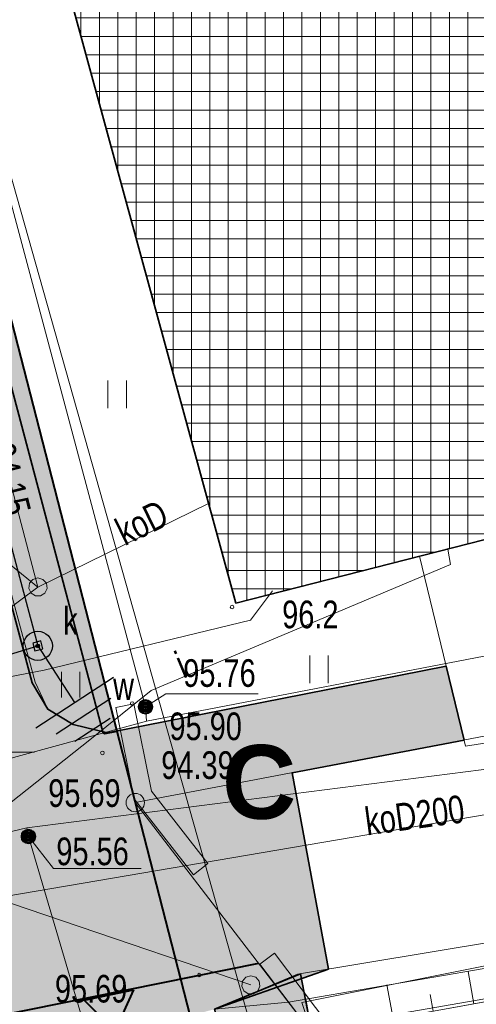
# Model space of a CAD drawing. Header units: metres. Extents: x -320 to 5572509, y -47 to 5960263.
# Tile 36 of 59: x 5572167 to 5572180, y 5960116 to 5960143. Entities that reach past the tile are written whole.
import ezdxf

# ---------------------------------------------------------------- set-up
doc = ezdxf.new("R2010")
doc.units = ezdxf.units.M
doc.header["$MEASUREMENT"] = 0
for name, color, linetype in [('202-Punkt_graniczny_stabilizowa', 7, 'Continuous'), ('218-Granica_uzytku', 7, 'Continuous'), ('219-Linia_granicy', 7, 'Continuous'), ('312-Budynek__powierzchnia_', 7, 'Continuous'), ('403-Punkt_okreslonej_wysokosci', 7, 'Continuous'), ('403-Punkt_okreslonej_wysokosci-', 7, 'Continuous'), ('420-Krawedz_jezdni', 7, 'Continuous'), ('422-Kraweznik_jezdni', 7, 'Continuous'), ('801-Punkt_okreslonej_wysokosci', 7, 'Continuous'), ('801-Punkt_okreslonej_wysokosci-', 7, 'Continuous'), ('820-Skarpa_nieumocniona', 7, 'Continuous'), ('823-Szczyt_skarpy_nieumocninej', 7, 'Continuous'), ('902-Ogrodzenie_trwale_symb_', 7, 'Continuous'), ('903-Zywoplot', 7, 'Continuous'), ('940-Trawnik_symb__poj_', 7, 'Continuous'), ('Nowe_450-Sciana_oporowa_symb__osiowy', 7, 'Continuous'), ('Nowe_810-G Ogólne', 7, 'Continuous'), ('Nowe_LINIA ZABUDOWY', 7, 'Continuous'), ('Nowe_przewod_kanalizacyjny__linia_', 7, 'Continuous'), ('przewod_inny__linia_', 7, 'Continuous'), ('przewod_inny__linia_-Atr1', 7, 'Continuous'), ('przewod_kanalizacyjny__linia_', 7, 'Continuous'), ('przewod_kanalizacyjny__linia_-A', 7, 'Continuous'), ('przewod_telekomunikacyjny__lini', 7, 'Continuous'), ('przewod_wodociagowy__linia_', 7, 'Continuous'), ('punkt_o_okreslonej_wysokosci__s', 7, 'Continuous'), ('slup__punkt_', 7, 'Continuous'), ('trawnik', 7, 'Continuous'), ('wlaz_okragly_-_siec_kanalizacyj', 7, 'Continuous'), ('WOSZCZALSKI_kabel_ośw', 7, 'Continuous'), ('WOSZCZALSKI_słup', 7, 'Continuous'), ('WOSZCZALSKI_uziom', 7, 'Continuous'), ('WOSZCZALSKI_wlz', 7, 'Continuous'), ('ZAKRES', 7, 'Continuous'), ('zasuwa_-_siec_wodociagowa__punk', 7, 'Continuous')]:
    doc.layers.add(name, color=color, linetype=linetype)
doc.styles.add('GENERATED_STYLE_1', font='arial.ttf')
doc.styles.add('GENERATED_STYLE_2', font='arialbd.ttf')

# ---------------------------------------------------------------- blocks, each defined once
blk = doc.blocks.new('Wypełnienie_1', base_point=(5572434.607, 5960129.98))
at = {"layer": 'Nowe_810-G Ogólne', "linetype": 'Continuous', "lineweight": 0, "true_color": 0x233708}
blk.add_hatch(color=78, dxfattribs=at).paths.add_polyline_path([(5572160.166, 5960159.578), (5572160.72, 5960159.992), (5572170.082, 5960123.614), (5572169.753, 5960123.549), (5572169.706, 5960123.561)])
at = {"layer": 'Nowe_810-G Ogólne', "color": 18, "lineweight": 35, "true_color": 0x030303}
for p, q in [((5572160.72, 5960159.992), (5572170.082, 5960123.614)), ((5572169.706, 5960123.561), (5572160.166, 5960159.578)), ((5572170.082, 5960123.614), (5572169.753, 5960123.549)), ((5572169.753, 5960123.549), (5572169.706, 5960123.561))]:
    blk.add_line(p, q, dxfattribs=at)
blk = doc.blocks.new('Wypełnienie_3', base_point=(5572434.607, 5960129.98))
at = {"layer": 'Nowe_810-G Ogólne', "linetype": 'Continuous', "lineweight": 18, "true_color": 0xaaaaaa}
h = blk.add_hatch(dxfattribs=at)
h.set_pattern_fill('HLNHER', color=253, style=0, pattern_type=2)
h.set_pattern_definition([(0, (5572149.7395, 5960118.78482), (0.4, 0.4), [1.2, -0.4]), (90, (5572150.1395, 5960118.78482), (0.4, 0.4), [1.2, -0.4])])
h.paths.add_polyline_path([(5572119.97, 5960117.89), (5572120.79, 5960116.24), (5572121.5, 5960115.44), (5572122.21, 5960114.9), (5572122.744, 5960114.747), (5572123.317, 5960114.61), (5572125.049, 5960114.484), (5572125.85, 5960114.536), (5572130.069, 5960115.384), (5572138.896, 5960117.224), (5572138.292, 5960120.162), (5572155.913, 5960123.836), (5572156.128, 5960122.746), (5572156.512, 5960120.804), (5572158.44, 5960121.177, 0.308603), (5572162.603, 5960124.945), (5572162.588, 5960124.941), (5572159.946, 5960134.586, 0.184142), (5572158.882, 5960138.039, 0.30603), (5572153.265, 5960140.081), (5572156.26, 5960136.077), (5572154.662, 5960134.882), (5572153.377, 5960133.921), (5572150.385, 5960137.922), (5572132.367, 5960124.445), (5572135.36, 5960120.444), (5572132.563, 5960118.352), (5572126.584, 5960126.337), (5572160.589, 5960151.83), (5572160.598, 5960151.818), (5572164.203, 5960138.326), (5572167.783, 5960124.929), (5572168.21, 5960124.22), (5572168.9, 5960123.8), (5572169.83, 5960123.57), (5572174.572, 5960124.504), (5572179.02, 5960125.38), (5572179.509, 5960123.378), (5572174.84, 5960122.49), (5572175.83, 5960117.16), (5572172.73, 5960116.07), (5572172.04, 5960115.89), (5572172.14, 5960115.5), (5572169.94, 5960114.91), (5572169.87, 5960115.15), (5572168.91, 5960114.87), (5572168.98, 5960114.64), (5572166.56, 5960113.95), (5572166.5, 5960114.18), (5572165.87, 5960114.02), (5572165.8, 5960114.35), (5572165.93, 5960114.38), (5572165.75, 5960115.18), (5572164.8, 5960114.95), (5572164.9, 5960114.62), (5572162.28, 5960113.85), (5572162.19, 5960114.18), (5572161.68, 5960114.04), (5572161.87, 5960113.34), (5572162, 5960113.37), (5572162.29, 5960112.25), (5572162.17, 5960112.22), (5572162.4, 5960111.41), (5572162.58, 5960111.47), (5572162.91, 5960110.26), (5572162.72, 5960110.2), (5572162.83, 5960109.77), (5572163.48, 5960110.04), (5572164.37, 5960110.27), (5572164.48, 5960109.75), (5572164.653, 5960109.787), (5572165.19, 5960107.36), (5572165.02, 5960107.32), (5572165.16, 5960106.72), (5572165.33, 5960106.75), (5572166.43, 5960101.86), (5572165.96, 5960101.76), (5572166.13, 5960100.99), (5572166.46, 5960101.07), (5572167.15, 5960097.97), (5572166.82, 5960097.9), (5572166.95, 5960097.33), (5572167.648, 5960093.703), (5572162.9, 5960092.8), (5572161.41, 5960092.47), (5572149.154, 5960089.965), (5572149.759, 5960086.924), (5572146.898, 5960086.382), (5572145.75, 5960086.12), (5572145.189, 5960089.209), (5572130.631, 5960086.296), (5572128.388, 5960097.519), (5572154.739, 5960102.778), (5572155.796, 5960097.376, 0.32921), (5572156.91, 5960099.21), (5572155.67, 5960105.421), (5572155.663, 5960105.419), (5572154.052, 5960113.522, 0.326644), (5572152.363, 5960114.76), (5572153.626, 5960108.47), (5572124.891, 5960102.732), (5572123.764, 5960109.015), (5572123.037, 5960107.846), (5572122.57, 5960106.94), (5572122.235, 5960105.804), (5572122.128, 5960104.217), (5572120.82, 5960112.281)])
h.paths.add_polyline_path([(5572160.986, 5960109.404), (5572161.476, 5960109.501), (5572161.772, 5960108.036), (5572163.15, 5960108.307), (5572165.611, 5960095.766), (5572163.741, 5960095.398)], flags=0)
at = {"layer": 'Nowe_810-G Ogólne', "color": 18, "lineweight": 35, "true_color": 0x030303}
for p, q in [((5572164.203, 5960138.326), (5572167.783, 5960124.929)), ((5572174.572, 5960124.504), (5572179.02, 5960125.38)), ((5572179.02, 5960125.38), (5572179.509, 5960123.378)), ((5572167.783, 5960124.929), (5572168.21, 5960124.22)), ((5572169.83, 5960123.57), (5572174.572, 5960124.504)), ((5572168.21, 5960124.22), (5572168.9, 5960123.8)), ((5572168.9, 5960123.8), (5572169.83, 5960123.57)), ((5572179.509, 5960123.378), (5572174.84, 5960122.49)), ((5572174.84, 5960122.49), (5572175.83, 5960117.16)), ((5572175.83, 5960117.16), (5572172.73, 5960116.07))]:
    blk.add_line(p, q, dxfattribs=at)
blk = doc.blocks.new('Wypełnienie_13', base_point=(5572434.607, 5960129.98))
at = {"layer": 'Nowe_810-G Ogólne', "linetype": 'Continuous', "lineweight": 0, "true_color": 0x233708}
blk.add_hatch(color=78, dxfattribs=at).paths.add_polyline_path([(5572160.166, 5960159.578), (5572160.72, 5960159.992), (5572170.082, 5960123.614), (5572169.753, 5960123.549), (5572169.706, 5960123.561)])
at = {"layer": 'Nowe_810-G Ogólne', "color": 18, "lineweight": 35, "true_color": 0x030303}
for p, q in [((5572160.72, 5960159.992), (5572170.082, 5960123.614)), ((5572169.706, 5960123.561), (5572160.166, 5960159.578)), ((5572170.082, 5960123.614), (5572169.753, 5960123.549)), ((5572169.753, 5960123.549), (5572169.706, 5960123.561))]:
    blk.add_line(p, q, dxfattribs=at)
blk = doc.blocks.new('Wypełnienie_18', base_point=(5572434.607, 5960129.98))
at = {"layer": 'Nowe_810-G Ogólne', "linetype": 'Continuous', "lineweight": 0, "true_color": 0x000000}
h = blk.add_hatch(dxfattribs=at)
h.set_pattern_fill('SIATKA_25X25', color=18, style=0, pattern_type=2)
h.set_pattern_definition([(0, (5572434.6074, 5960128.98037), (0, 0.5), []), (90, (5572434.6074, 5960128.98037), (-0.5, 0), [])])
h.paths.add_polyline_path([(5572185, 5960130.09), (5572179.65, 5960150.13), (5572178.57, 5960149.88), (5572173.09, 5960170.11), (5572171.86, 5960169.78), (5572170.34, 5960175.48), (5572167.88, 5960174.82), (5572163.38, 5960191.63), (5572153.28, 5960188.94), (5572157.71, 5960171.94), (5572158.73, 5960172.23), (5572160.53, 5960165.91), (5572161.54, 5960166.2), (5572166.78, 5960146.46), (5572167.94, 5960146.78), (5572173.31, 5960127.09)])
at = {"layer": 'Nowe_810-G Ogólne', "color": 18, "lineweight": 35, "true_color": 0x030303}
for p, q in [((5572167.94, 5960146.78), (5572173.31, 5960127.09)), ((5572173.31, 5960127.09), (5572185, 5960130.09))]:
    blk.add_line(p, q, dxfattribs=at)
blk = doc.blocks.new('Wypełnienie_60', base_point=(5572434.607, 5960129.98))
at = {"layer": 'Nowe_810-G Ogólne', "linetype": 'Continuous', "lineweight": 0, "true_color": 0x233708}
blk.add_hatch(color=78, dxfattribs=at).paths.add_polyline_path([(5572168.35, 5960090.54), (5572166.95, 5960097.33), (5572176.85, 5960099.97), (5572172.73, 5960116.07), (5572175.068, 5960117.033), (5572175.38, 5960115.42), (5572181.24, 5960093.01), (5572172.22, 5960091.32)])
at = {"layer": 'Nowe_810-G Ogólne', "color": 18, "lineweight": 35, "true_color": 0x030303}
for p, q in [((5572172.73, 5960116.07), (5572175.068, 5960117.033)), ((5572175.068, 5960117.033), (5572175.38, 5960115.42)), ((5572176.85, 5960099.97), (5572172.73, 5960116.07)), ((5572175.38, 5960115.42), (5572181.24, 5960093.01)), ((5572166.95, 5960097.33), (5572176.85, 5960099.97)), ((5572168.35, 5960090.54), (5572166.95, 5960097.33)), ((5572181.24, 5960093.01), (5572172.22, 5960091.32)), ((5572172.22, 5960091.32), (5572168.35, 5960090.54))]:
    blk.add_line(p, q, dxfattribs=at)
blk = doc.blocks.new('EGBP04_2a')
at = {"layer": '202-Punkt_graniczny_stabilizowa', "color": 7, "lineweight": 13}
blk.add_circle((0, 0), 0.25, dxfattribs=at)
blk = doc.blocks.new('RTPW01')
at = {"layer": '801-Punkt_okreslonej_wysokosci', "color": 7, "lineweight": 13}
blk.add_circle((0, 0), 0.05, dxfattribs=at)
blk = doc.blocks.new('940P')
at = {"layer": '940-Trawnik_symb__poj_', "color": 7, "lineweight": 13}
for p, q in [((-0.25, -0.375), (-0.25, 0.375)), ((0.25, -0.375), (0.25, 0.375))]:
    blk.add_line(p, q, dxfattribs=at)
blk = doc.blocks.new('US22')
at = {"layer": 'wlaz_okragly_-_siec_kanalizacyj', "color": 7, "lineweight": 13}
for p, q in [((-0.2475, -0.0356), (-0.2274, 0.1039)), ((-0.2274, 0.1039), (-0.1352, 0.2103)), ((-0.1352, 0.2103), (0, 0.25)), ((0, 0.25), (0.1352, 0.2103)), ((0.1352, 0.2103), (0.2274, 0.1039)), ((0.2274, 0.1039), (0.2475, -0.0356)), ((-0.1889, -0.1637), (-0.2475, -0.0356)), ((-0.0704, -0.2399), (-0.1889, -0.1637)), ((0.0704, -0.2399), (-0.0704, -0.2399)), ((0.1889, -0.1637), (0.0704, -0.2399)), ((0.2475, -0.0356), (0.1889, -0.1637))]:
    blk.add_line(p, q, dxfattribs=at)
blk = doc.blocks.new('SUUS25')
at = {"layer": 'zasuwa_-_siec_wodociagowa__punk', "color": 7, "lineweight": 13}
for radius in [0.2, 0.18, 0.16, 0.14, 0.12, 0.1, 0.08, 0.06, 0.04, 0.02]:
    blk.add_circle((0, 0), radius, dxfattribs=at)
blk = doc.blocks.new('SM04')
at = {"layer": 'slup__punkt_', "color": 7, "lineweight": 13}
for p, q in [((-0.2475, -0.0356), (-0.2274, 0.1039)), ((-0.2274, 0.1039), (-0.1352, 0.2103)), ((-0.1352, 0.2103), (0, 0.25)), ((0, 0.25), (0.1352, 0.2103)), ((0.1352, 0.2103), (0.2274, 0.1039)), ((0.2274, 0.1039), (0.2475, -0.0356)), ((-0.1889, -0.1637), (-0.2475, -0.0356)), ((-0.0704, -0.2399), (-0.1889, -0.1637)), ((0.0704, -0.2399), (-0.0704, -0.2399)), ((0.1889, -0.1637), (0.0704, -0.2399)), ((0.2475, -0.0356), (0.1889, -0.1637))]:
    blk.add_line(p, q, dxfattribs=at)
blk = doc.blocks.new('PTTU04_01')
at = {"layer": 'trawnik', "color": 7, "lineweight": 13}
for p, q in [((-0.25, -0.35), (-0.25, 0.35)), ((0.25, -0.35), (0.25, 0.35))]:
    blk.add_line(p, q, dxfattribs=at)
blk = doc.blocks.new('Wypełnienie_103', base_point=(5572434.607, 5960129.98))
at = {"layer": 'WOSZCZALSKI_słup', "linetype": 'Continuous', "lineweight": 30}
blk.add_hatch(color=240, dxfattribs=at).paths.add_polyline_path([(5572167.888, 5960125.923, 1), (5572167.984, 5960125.947, 1)])
blk = doc.blocks.new('Wypełnienie_143', base_point=(5572434.607, 5960129.98))
at = {"layer": 'Nowe_810-G Ogólne', "linetype": 'Continuous', "lineweight": 0, "true_color": 0x5b5b5b}
h = blk.add_hatch(color=251, dxfattribs=at)
h.paths.add_polyline_path([(5572118.126, 5960128.181), (5572119.97, 5960117.893), (5572120.711, 5960116.412), (5572121.5, 5960115.443), (5572122.371, 5960114.84), (5572123.316, 5960114.613), (5572124.147, 5960114.539), (5572124.98, 5960114.483), (5572125.85, 5960114.539), (5572130.065, 5960115.386), (5572138.895, 5960117.227), (5572138.291, 5960120.165), (5572155.912, 5960123.839), (5572156.511, 5960120.807), (5572158.333, 5960121.167, 0.318488), (5572162.603, 5960124.948), (5572157.783, 5960123.619), (5572155.125, 5960133.261), (5572159.945, 5960134.589, 0.184142), (5572158.881, 5960138.042), (5572132.562, 5960118.355), (5572123.565, 5960130.372), (5572155.78, 5960154.455), (5572159.267, 5960157.045), (5572160.598, 5960151.821), (5572163.212, 5960141.969), (5572163.321, 5960141.619), (5572163.485, 5960141.016), (5572167.782, 5960124.932), (5572168.21, 5960124.223), (5572168.9, 5960123.803), (5572169.694, 5960123.607), (5572160.503, 5960158.308), (5572160.166, 5960159.581), (5572136.352, 5960141.794), (5572136.354, 5960141.791), (5572129.926, 5960136.903, -0.040759), (5572129.106, 5960136.383), (5572126.201, 5960134.213), (5572120.162, 5960129.702)])
h.paths.add_polyline_path([(5572122.27, 5960117.41), (5572120.448, 5960128.043), (5572122.367, 5960129.477), (5572131.139, 5960117.74), (5572123.97, 5960116.303)], flags=0)
h.paths.add_polyline_path([(5572155.752, 5960125.328), (5572140.034, 5960122.087), (5572153.795, 5960132.377)], flags=0)
at = {"layer": 'Nowe_810-G Ogólne', "color": 7, "lineweight": 13}
for p, q in [((5572169.694, 5960123.607), (5572160.503, 5960158.308)), ((5572163.485, 5960141.016), (5572167.782, 5960124.932)), ((5572167.782, 5960124.932), (5572168.21, 5960124.223)), ((5572168.21, 5960124.223), (5572168.9, 5960123.803)), ((5572168.9, 5960123.803), (5572169.694, 5960123.607))]:
    blk.add_line(p, q, dxfattribs=at)
blk = doc.blocks.new('Wypełnienie_193', base_point=(5572434.607, 5960129.98))
at = {"layer": 'Nowe_LINIA ZABUDOWY', "linetype": 'Continuous', "lineweight": 40}
blk.add_hatch(color=250, dxfattribs=at).paths.add_polyline_path([(5572170.535, 5960116.599), (5572170.032, 5960115.487), (5572169.194, 5960116.319)])
at = {"layer": 'Nowe_LINIA ZABUDOWY', "color": 250, "lineweight": 40}
for p, q in [((5572169.194, 5960116.319), (5572170.535, 5960116.599)), ((5572170.535, 5960116.599), (5572170.032, 5960115.487)), ((5572170.032, 5960115.487), (5572169.194, 5960116.319))]:
    blk.add_line(p, q, dxfattribs=at)
blk = doc.blocks.new('Ściana_5', base_point=(5572170.057, 5960124.261))
at = {"layer": 'Nowe_450-Sciana_oporowa_symb__osiowy', "color": 7, "lineweight": 13, "flags": 128}
for points in [[(5572170.547, 5960124.359), (5572170.057, 5960124.261)], [(5572170.057, 5960124.261), (5572170.555, 5960121.779)], [(5572171.022, 5960121.993), (5572170.547, 5960124.359)]]:
    blk.add_lwpolyline(points, dxfattribs=at)
blk = doc.blocks.new('Ściana_6', base_point=(5572175.38, 5960115.42))
at = {"layer": 'Nowe_450-Sciana_oporowa_symb__osiowy', "color": 7, "lineweight": 13, "flags": 128}
for points in [[(5572174.357, 5960117.595), (5572173.959, 5960117.292)], [(5572175.84, 5960115.641), (5572174.357, 5960117.595)], [(5572173.959, 5960117.292), (5572175.38, 5960115.42)]]:
    blk.add_lwpolyline(points, dxfattribs=at)
blk = doc.blocks.new('Ściana_11', base_point=(5572170.555, 5960121.779))
at = {"layer": 'Nowe_450-Sciana_oporowa_symb__osiowy', "color": 7, "lineweight": 13, "flags": 128}
for points in [[(5572172.555, 5960120.027), (5572171.022, 5960121.993)], [(5572170.555, 5960121.779), (5572172.161, 5960119.72)], [(5572172.161, 5960119.72), (5572172.555, 5960120.027)]]:
    blk.add_lwpolyline(points, dxfattribs=at)

msp = doc.modelspace()

# ---------------------------------------------------------------- linework, layer by layer
at = {"color": 7, "lineweight": 13, "flags": 128}
for points in [[(5572178.3, 5960128.37), (5572179.02, 5960125.38), (5572179.55, 5960123.21)], [(5572175.83, 5960117.16), (5572174.84, 5960122.49)]]:
    msp.add_lwpolyline(points, dxfattribs=at)
at = {"layer": '218-Granica_uzytku', "color": 3, "lineweight": 18, "flags": 128}
for points in [[(5572170.58, 5960121.68), (5572158.79, 5960167.49)], [(5572158.79, 5960167.49), (5572170.58, 5960121.68)], [(5572191.72, 5960125.7), (5572170.58, 5960121.68)], [(5572170.58, 5960121.68), (5572191.72, 5960125.7)], [(5572194.82, 5960118.95), (5572175.38, 5960115.42)], [(5572175.38, 5960115.42), (5572194.82, 5960118.95)]]:
    msp.add_lwpolyline(points, dxfattribs=at)
at = {"layer": '219-Linia_granicy', "color": 178, "lineweight": 18, "flags": 128}
for points in [[(5572170.58, 5960121.68), (5572158.79, 5960167.49)], [(5572191.72, 5960125.7), (5572170.58, 5960121.68)], [(5572175.38, 5960115.42), (5572170.58, 5960121.68)], [(5572194.82, 5960118.95), (5572175.38, 5960115.42)]]:
    msp.add_lwpolyline(points, dxfattribs=at)
at = {"layer": '312-Budynek__powierzchnia_', "color": 7, "lineweight": 13, "flags": 128}
for points in [[(5572173.31, 5960127.09), (5572167.94, 5960146.78)], [(5572185, 5960130.09), (5572173.31, 5960127.09)]]:
    msp.add_lwpolyline(points, dxfattribs=at)
at = {"layer": '420-Krawedz_jezdni', "color": 7, "lineweight": 13, "flags": 128}
msp.add_lwpolyline([(5572178.3, 5960128.37), (5572179.02, 5960125.38), (5572179.55, 5960123.21)], dxfattribs=at)
at = {"layer": '422-Kraweznik_jezdni', "color": 7, "lineweight": 13, "flags": 128}
for points in [[(5572164.15, 5960138.66), (5572167.86, 5960124.95)], [(5572179.55, 5960123.21), (5572197.52, 5960126.03), (5572197.98, 5960126.89)], [(5572169.83, 5960123.57), (5572179.02, 5960125.38)], [(5572167.86, 5960124.95), (5572168.21, 5960124.22)], [(5572168.21, 5960124.22), (5572168.9, 5960123.8)], [(5572168.9, 5960123.8), (5572169.83, 5960123.57)], [(5572175.83, 5960117.16), (5572174.84, 5960122.49)], [(5572172.73, 5960116.07), (5572174.99, 5960117.02), (5572185.74, 5960118.81), (5572189.95, 5960119.63), (5572203.142, 5960121.912)]]:
    msp.add_lwpolyline(points, dxfattribs=at)
at = {"layer": '820-Skarpa_nieumocniona', "color": 7, "lineweight": 13, "flags": 128}
for points in [[(5572179.77, 5960116.22), (5572179.62, 5960117.1)], [(5572177.58, 5960115.82), (5572177.41, 5960116.73)], [(5572178.67, 5960116.02), (5572178.59, 5960116.47)], [(5572175.38, 5960115.42), (5572175.21, 5960116.35)]]:
    msp.add_lwpolyline(points, dxfattribs=at)
at = {"layer": '823-Szczyt_skarpy_nieumocninej', "color": 7, "lineweight": 13, "flags": 128}
for points in [[(5572195.19, 5960119.02), (5572186.36, 5960117.41), (5572175.38, 5960115.42), (5572174.74, 5960116.26), (5572186.52, 5960118.29), (5572193.85, 5960119.13)], [(5572175.38, 5960115.42), (5572181.24, 5960093.01), (5572179.92, 5960092.67), (5572176.85, 5960099.97), (5572176.07, 5960103), (5572175.82, 5960103.97), (5572175.1, 5960105.97), (5572175.06, 5960106.96), (5572174.5, 5960109.15), (5572174.32, 5960109.86), (5572173.74, 5960112.09), (5572173.55, 5960112.84), (5572172.93, 5960115.27), (5572172.73, 5960116.07), (5572174.74, 5960116.26)]]:
    msp.add_lwpolyline(points, close=True, dxfattribs=at)
at = {"layer": '902-Ogrodzenie_trwale_symb_', "color": 7, "lineweight": 13, "flags": 128}
msp.add_lwpolyline([(5572203.21, 5960121.582), (5572193.34, 5960119.9), (5572175.1, 5960116.25), (5572175.38, 5960115.42), (5572181.24, 5960093.01), (5572187.23, 5960070.08)], dxfattribs=at)
at = {"layer": '903-Zywoplot', "color": 7, "lineweight": 13, "flags": 128}
msp.add_lwpolyline([(5572177.91, 5960114.4), (5572177.41, 5960115.89), (5572187.74, 5960117.68), (5572203.347, 5960120.924)], dxfattribs=at)
at = {"layer": 'Nowe_810-G Ogólne', "color": 250, "lineweight": 40}
for p, q in [((5572159.05, 5960166.48), (5572208.873, 5959972.893)), ((5572173.931, 5960117.31), (5572124.02, 5960107.234))]:
    msp.add_line(p, q, dxfattribs=at)
at = {"layer": 'przewod_inny__linia_', "color": 7, "lineweight": 13, "flags": 128}
msp.add_lwpolyline([(5572133.762, 5960052.195), (5572133.34, 5960053.97), (5572127.73, 5960082.35), (5572127.21, 5960084.14), (5572133.78, 5960085.74), (5572135.13, 5960085.21), (5572146.3, 5960087.75), (5572150.19, 5960089.61), (5572159.12, 5960091.48), (5572158.21, 5960100.55), (5572159.67, 5960109.54), (5572161.48, 5960117.16), (5572169.39, 5960123.42), (5572171.01, 5960124.72), (5572179.14, 5960128.14), (5572179.07, 5960128.56)], dxfattribs=at)
at = {"layer": 'przewod_kanalizacyjny__linia_', "color": 34, "lineweight": 18, "flags": 128}
for points in [[(5572161.58, 5960151.78), (5572167.94, 5960127.53)], [(5572167.94, 5960127.53), (5572172.57, 5960129.8)], [(5572202.507, 5960124.967), (5572201.36, 5960124.81), (5572190.36, 5960123.1), (5572153.59, 5960116.84), (5572167.94, 5960127.53), (5572153.59, 5960116.84), (5572137.52, 5960096.89), (5572126.7, 5960083.78)]]:
    msp.add_lwpolyline(points, dxfattribs=at)
at = {"layer": 'przewod_telekomunikacyjny__lini', "color": 30, "lineweight": 18, "flags": 128}
for points in [[(5572173.72, 5960116.73), (5572158.37, 5960121.95), (5572155.6, 5960123.51), (5572151.08, 5960129.57), (5572135.76, 5960126.04), (5572112.74, 5960120.84), (5572111.82, 5960116.12), (5572115.14, 5960098.72), (5572118.22, 5960085.33), (5572117.09, 5960082.04), (5572117.18, 5960081.37)], [(5572153.64, 5960088.89), (5572161.13, 5960123.78), (5572161.48, 5960124), (5572168.11, 5960125.28), (5572173.71, 5960126.63), (5572174.31, 5960127.43)]]:
    msp.add_lwpolyline(points, dxfattribs=at)
at = {"layer": 'przewod_wodociagowy__linia_', "color": 7, "lineweight": 20, "flags": 128}
for points in [[(5572170.89, 5960123.89), (5572170.86, 5960124.28), (5572161.46, 5960159.48), (5572163.12, 5960160.26)], [(5572159.32, 5960120.73), (5572170.89, 5960123.89), (5572180.8, 5960125.8), (5572188.78, 5960127.45), (5572195.32, 5960126.89), (5572200.59, 5960127.87), (5572201.866, 5960128.046)], [(5572167.64, 5960121), (5572196.56, 5960124.69), (5572202.422, 5960125.376)], [(5572159.01, 5960118.94), (5572167.64, 5960121)], [(5572167.64, 5960121), (5572167.68, 5960120.76), (5572169.36, 5960115.09), (5572169.38, 5960115.01)]]:
    msp.add_lwpolyline(points, dxfattribs=at)
at = {"layer": 'punkt_o_okreslonej_wysokosci__s', "color": 34, "lineweight": 18, "flags": 128}
msp.add_lwpolyline([(5572167.94, 5960127.53), (5572167.198, 5960128.135), (5572164.817, 5960128.135)], dxfattribs=at)
at = {"layer": 'punkt_o_okreslonej_wysokosci__s', "color": 7, "lineweight": 13, "flags": 128}
msp.add_lwpolyline([(5572170.86, 5960124.28), (5572171.41, 5960124.63), (5572173.915, 5960124.63)], dxfattribs=at)
at = {"layer": 'punkt_o_okreslonej_wysokosci__s', "color": 7, "lineweight": 20, "flags": 128}
for points in [[(5572164.61, 5960121.64), (5572165.464, 5960123.048), (5572167.845, 5960123.048)], [(5572167.68, 5960120.76), (5572168.359, 5960119.888), (5572170.74, 5960119.888)]]:
    msp.add_lwpolyline(points, dxfattribs=at)
at = {"layer": 'WOSZCZALSKI_kabel_ośw', "color": 240, "lineweight": 30}
msp.add_line((5572166.274, 5960125.436), (5572167.936, 5960125.935), dxfattribs=at)
at = {"layer": 'WOSZCZALSKI_słup', "color": 240, "lineweight": 30, "flags": 128}
msp.add_lwpolyline([(5572168.015, 5960126.068), (5572167.804, 5960126.013), (5572167.858, 5960125.802), (5572168.069, 5960125.857)], close=True, dxfattribs=at)
at = {"layer": 'WOSZCZALSKI_słup', "color": 240, "lineweight": 30}
for radius in [0.396, 0.0495]:
    msp.add_circle((5572167.936, 5960125.935), radius, dxfattribs=at)
at = {"layer": 'WOSZCZALSKI_uziom', "color": 240, "lineweight": 30}
for p, q in [((5572167.936, 5960125.935), (5572168.936, 5960124.401)), ((5572167.88, 5960123.713), (5572169.992, 5960125.089)), ((5572168.438, 5960123.549), (5572169.916, 5960124.513)), ((5572168.94, 5960123.35), (5572169.896, 5960123.973))]:
    msp.add_line(p, q, dxfattribs=at)
at = {"layer": 'WOSZCZALSKI_wlz', "color": 240, "lineweight": 30}
msp.add_line((5572162.862, 5960144.879), (5572167.936, 5960125.935), dxfattribs=at)
at = {"layer": 'ZAKRES', "color": 7, "lineweight": 13, "flags": 128}
msp.add_lwpolyline([(5572111.424, 5960168.614), (5572126.913, 5960081.006), (5572169.699, 5960089.619), (5572165.103, 5960112.452), (5572174.101, 5960114.263), (5572150.557, 5960197.688)], close=True, dxfattribs=at)

# ---------------------------------------------------------------- block references
at = {"layer": '202-Punkt_graniczny_stabilizowa', "color": 7, "lineweight": 13}
msp.add_blockref('EGBP04_2a', (5572170.58, 5960121.68), dxfattribs=at)
at = {"layer": '403-Punkt_okreslonej_wysokosci', "color": 7, "lineweight": 13, "rotation": 0.0008399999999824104}
for p in [(5572170.5, 5960124.37), (5572169.69, 5960123.03), (5572172.32, 5960117)]:
    msp.add_blockref('RTPW01', p, dxfattribs=at)
at = {"layer": '801-Punkt_okreslonej_wysokosci', "color": 7, "lineweight": 13, "rotation": 0.0008399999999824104}
msp.add_blockref('RTPW01', (5572173.21, 5960126.99), dxfattribs=at)
at = {"layer": '940-Trawnik_symb__poj_', "color": 7, "lineweight": 13, "rotation": 0.0008399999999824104}
for p in [(5572170.09, 5960132.76), (5572175.57, 5960125.3)]:
    msp.add_blockref('940P', p, dxfattribs=at)
at = {"layer": 'Nowe_450-Sciana_oporowa_symb__osiowy', "color": 7, "lineweight": 13}
for name, p in [('Ściana_5', (5572170.057, 5960124.261)), ('Ściana_11', (5572170.555, 5960121.779)), ('Ściana_6', (5572175.38, 5960115.42))]:
    msp.add_blockref(name, p, dxfattribs=at)
at = {"layer": 'Nowe_810-G Ogólne', "color": 7, "lineweight": 13}
msp.add_blockref('Wypełnienie_18', (5572434.607, 5960129.98), dxfattribs=at)
at = {"layer": 'Nowe_810-G Ogólne', "color": 62, "lineweight": 18, "true_color": 0x8edf20}
for name in ['Wypełnienie_1', 'Wypełnienie_13', 'Wypełnienie_60']:
    msp.add_blockref(name, (5572434.607, 5960129.98), dxfattribs=at)
at = {"layer": 'Nowe_810-G Ogólne', "color": 253, "lineweight": 18, "true_color": 0xb6b6b6}
msp.add_blockref('Wypełnienie_143', (5572434.607, 5960129.98), dxfattribs=at)
at = {"layer": 'Nowe_810-G Ogólne', "color": 253, "lineweight": 18, "true_color": 0xaaaaaa}
msp.add_blockref('Wypełnienie_3', (5572434.607, 5960129.98), dxfattribs=at)
at = {"layer": 'Nowe_LINIA ZABUDOWY', "color": 250, "lineweight": 40}
msp.add_blockref('Wypełnienie_193', (5572434.607, 5960129.98), dxfattribs=at)
at = {"layer": 'slup__punkt_', "color": 7, "lineweight": 13, "rotation": 0.0008399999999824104}
msp.add_blockref('SM04', (5572173.72, 5960116.73), dxfattribs=at)
at = {"layer": 'trawnik', "color": 7, "lineweight": 13}
msp.add_blockref('PTTU04_01', (5572168.83, 5960124.88), dxfattribs=at)
at = {"layer": 'wlaz_okragly_-_siec_kanalizacyj', "color": 7, "lineweight": 13, "rotation": 0.0008399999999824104}
msp.add_blockref('US22', (5572167.94, 5960127.53), dxfattribs=at)
at = {"layer": 'WOSZCZALSKI_słup', "color": 240, "lineweight": 30}
msp.add_blockref('Wypełnienie_103', (5572434.607, 5960129.98), dxfattribs=at)
at = {"layer": 'zasuwa_-_siec_wodociagowa__punk', "color": 7, "lineweight": 13}
msp.add_blockref('SUUS25', (5572170.86, 5960124.28), dxfattribs=at)
at = {"layer": 'zasuwa_-_siec_wodociagowa__punk', "color": 7, "lineweight": 13, "rotation": 9.459530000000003}
msp.add_blockref('SUUS25', (5572167.68, 5960120.76), dxfattribs=at)

# ---------------------------------------------------------------- texts
at = {"layer": '403-Punkt_okreslonej_wysokosci-', "color": 7, "lineweight": 13, "char_height": 0.75, "attachment_point": 7, "style": 'GENERATED_STYLE_1'}
for s, insert in [('\\A1;{\\W0.750000x;\\pql;\\fArial|b0|i0|c238|p38;95.76}', (5572171.884, 5960124.812)), ('\\A1;{\\W0.750000x;\\pql;\\fArial|b0|i0|c238|p38;95.69}', (5572168.219, 5960121.553)), ('\\A1;{\\W0.750000x;\\pql;\\fArial|b0|i0|c238|p38;95.69}', (5572168.4, 5960116.243))]:
    msp.add_mtext(s, dxfattribs=dict(at, insert=insert))
at = {"layer": '801-Punkt_okreslonej_wysokosci-', "color": 7, "lineweight": 13, "insert": (5572174.57, 5960126.403), "char_height": 0.75, "attachment_point": 7, "style": 'GENERATED_STYLE_1'}
msp.add_mtext('\\A1;{\\W0.750000x;\\pql;\\fArial|b0|i0|c238|p38;96.2}', dxfattribs=at)
at = {"layer": 'Nowe_przewod_kanalizacyjny__linia_', "color": 7, "lineweight": 13, "insert": (5572172.934, 5960123.242), "char_height": 2, "attachment_point": 1, "style": 'GENERATED_STYLE_2'}
msp.add_mtext('\\A1;{\\pql;\\fArial|b1|i0|c0|p38;C}', dxfattribs=at)
at = {"layer": 'przewod_inny__linia_-Atr1', "color": 7, "lineweight": 13, "insert": (5572171.735, 5960125.387), "char_height": 0.75, "attachment_point": 4, "rotation": 22.815, "style": 'GENERATED_STYLE_1'}
msp.add_mtext('\\A1;{\\W0.750000x;\\pql;\\fArial|b0|i0|c238|p38;i}', dxfattribs=at)
at = {"layer": 'przewod_kanalizacyjny__linia_-A', "color": 34, "lineweight": 18, "char_height": 0.75, "attachment_point": 4, "style": 'GENERATED_STYLE_1'}
for s, insert, rotation in [('\\A1;{\\W0.750000x;\\pql;\\fArial|b0|i0|c238|p38;koD}', (5572170.133, 5960128.97), 26.118), ('\\A1;{\\W0.750000x;\\pql;\\fArial|b0|i0|c238|p38;koD200}', (5572176.824, 5960121.155), 7.697)]:
    msp.add_mtext(s, dxfattribs=dict(at, insert=insert, rotation=rotation))
at = {"layer": 'punkt_o_okreslonej_wysokosci__s', "color": 34, "lineweight": 18, "insert": (5572166.55, 5960131.322), "char_height": 0.75, "attachment_point": 7, "rotation": 284.036, "style": 'GENERATED_STYLE_1'}
msp.add_mtext('\\A1;{\\W0.750000x;\\pql;\\fArial|b0|i0|c238|p38;94.15}', dxfattribs=at)
at = {"layer": 'punkt_o_okreslonej_wysokosci__s', "color": 7, "lineweight": 20, "char_height": 0.75, "attachment_point": 7, "style": 'GENERATED_STYLE_1'}
for s, insert in [('\\A1;{\\W0.750000x;\\pql;\\fArial|b0|i0|c238|p38;95.90}', (5572171.51, 5960123.366)), ('\\A1;{\\W0.750000x;\\pql;\\fArial|b0|i0|c238|p38;94.39}', (5572171.287, 5960122.312)), ('\\A1;{\\W0.750000x;\\pql;\\fArial|b0|i0|c238|p38;95.56}', (5572168.439, 5960119.971))]:
    msp.add_mtext(s, dxfattribs=dict(at, insert=insert))
at = {"layer": 'wlaz_okragly_-_siec_kanalizacyj', "color": 7, "lineweight": 13, "insert": (5572168.625, 5960126.238), "char_height": 0.75, "attachment_point": 7, "style": 'GENERATED_STYLE_1'}
msp.add_mtext('\\A1;{\\W0.750000x;\\pql;\\fArial|b0|i0|c238|p38;k}', dxfattribs=at)
at = {"layer": 'zasuwa_-_siec_wodociagowa__punk', "color": 7, "lineweight": 13, "insert": (5572169.98, 5960124.469), "char_height": 0.75, "attachment_point": 7, "style": 'GENERATED_STYLE_1'}
msp.add_mtext('\\A1;{\\W0.750000x;\\pql;\\fArial|b0|i0|c238|p38;w}', dxfattribs=at)

doc.saveas('drawing.dxf')
